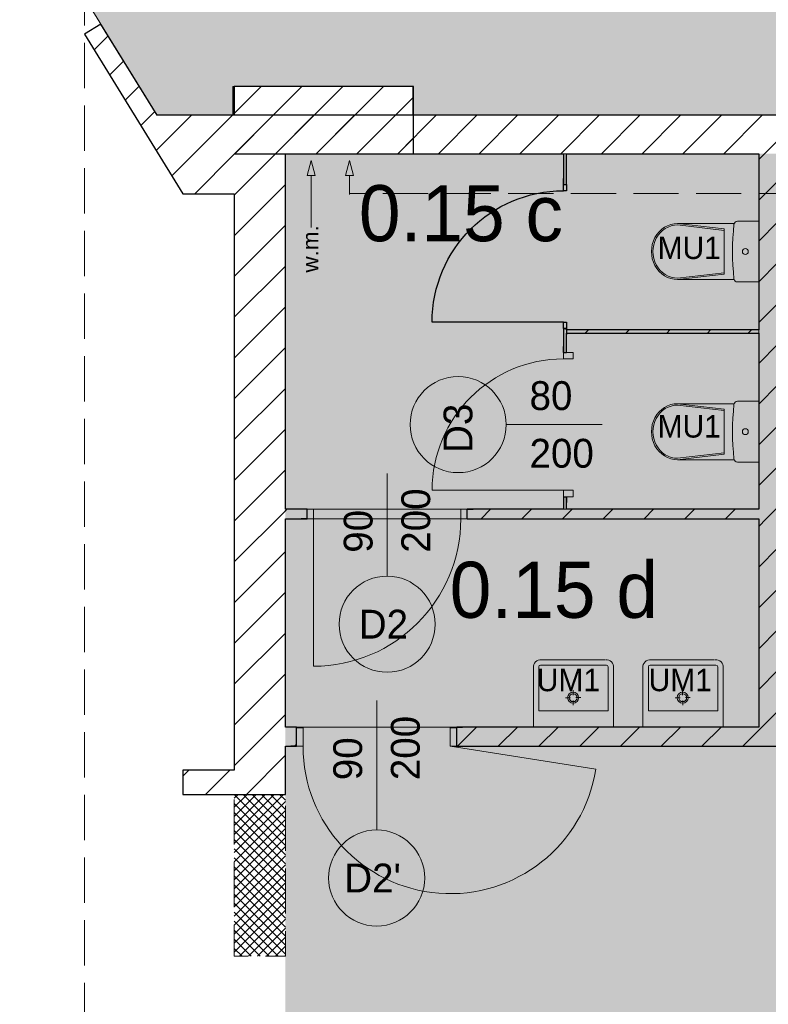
# Model space of a CAD drawing. Header units: millimetres. Extents: x -40063 to 512011, y 350190 to 687060.
# Tile 45 of 256: x 170412 to 175089, y 419499 to 425647. Entities that reach past the tile are written whole.
import ezdxf
from ezdxf.enums import TextEntityAlignment as Align

# ---------------------------------------------------------------- set-up
doc = ezdxf.new("R2010")
doc.units = ezdxf.units.MM
doc.linetypes.add('Krawędzie ukryte', pattern=[391.222223, 282.222223, -109])
doc.layers.get('0').update_dxf_attribs({"color": 8})
for name, color, linetype in [('2D - Ogólne', 8, 'Continuous'), ('Elementy Modelu - Strefy', 8, 'Continuous'), ('Konstrukcja - Ściany zew', 8, 'Continuous'), ('Opisy - Teksty', 8, 'Continuous'), ('Wnętrze - Umeblowanie', 8, 'Continuous')]:
    doc.layers.add(name, color=color, linetype=linetype)
doc.styles.add('GENERATED_STYLE_1', font='arial.ttf')
doc.styles.add('GENERATED_STYLE_2', font='txt')
doc.styles.get("Standard").update_dxf_attribs({"font": 'arial.ttf'})
pattern_1 = [(45, (2007650.3, -1666877.53), (-127.279217, 127.279217), [])]

# ---------------------------------------------------------------- blocks, each defined once
blk = doc.blocks.new('sala 10_0.16_111', base_point=(4447495.1, -2135015.7))
at = {"layer": 'Elementy Modelu - Strefy', "linetype": 'Continuous', "lineweight": 0}
blk.add_hatch(color=255, dxfattribs=at).paths.add_polyline_path([(4445166, -2133184.3), (4445166, -2136610.1), (4446024.3, -2137999.1), (4446498.5, -2137999.1), (4446498.5, -2137819.1), (4447624.9, -2137819.1), (4447624.9, -2137999.1), (4452846, -2137999.1), (4452846, -2133184.3)])
at = {"linetype": 'Continuous', "lineweight": 0, "flags": 1}
for tag in ['ROOM_NAME', 'ROOM_NUMBER', 'ROOM_AREA', 'ROOM_PERIM', 'ROOM_WALLS_SURF', 'ROOM_DOORS_SURF', 'ROOM_WINDS_SURF', 'ROOM_BASELEV', 'ROOM_HEIGHT', 'ROOM_NET_AREA', 'ROOM_REDUCED_AREA', 'ROOM_CALC_AREA', 'ROOM_VOLUME']:
    blk.add_attdef(tag, text='', height=200, dxfattribs=at).set_placement((4447495.1, -2135072.8), align=Align.BOTTOM_LEFT)
at = {"layer": 'Elementy Modelu - Strefy', "color": 5, "lineweight": 13, "insert": (4447040.5, -2134840.7), "char_height": 350, "attachment_point": 1, "style": 'GENERATED_STYLE_2'}
blk.add_mtext('{0.16}', dxfattribs=at)
blk = doc.blocks.new('sala 8_0.15 c_112', base_point=(4447932, -2138610.6))
at = {"layer": 'Elementy Modelu - Strefy', "linetype": 'Continuous', "lineweight": 0}
blk.add_hatch(color=255, dxfattribs=at).paths.add_polyline_path([(4446826, -2138239.1), (4446826, -2138282.7), (4446826, -2140459.1), (4449782.5, -2140459.1), (4449782.5, -2138239.1)])
at = {"linetype": 'Continuous', "lineweight": 0, "flags": 1}
for tag in ['ROOM_NAME', 'ROOM_NUMBER', 'ROOM_AREA', 'ROOM_PERIM', 'ROOM_WALLS_SURF', 'ROOM_DOORS_SURF', 'ROOM_WINDS_SURF', 'ROOM_BASELEV', 'ROOM_HEIGHT', 'ROOM_NET_AREA', 'ROOM_REDUCED_AREA', 'ROOM_CALC_AREA', 'ROOM_VOLUME']:
    blk.add_attdef(tag, text='', height=200, dxfattribs=at).set_placement((4447932, -2138667.7), align=Align.BOTTOM_LEFT)
at = {"layer": 'Elementy Modelu - Strefy', "color": 1, "lineweight": 13, "insert": (4447284.7, -2138435.6), "char_height": 350, "attachment_point": 1, "style": 'GENERATED_STYLE_2'}
blk.add_mtext('{0.15 c}', dxfattribs=at)
blk = doc.blocks.new('sala 8_0.15 d _115', base_point=(4448593.4, -2140978.7))
at = {"layer": 'Elementy Modelu - Strefy', "linetype": 'Continuous', "lineweight": 0}
blk.add_hatch(color=255, dxfattribs=at).paths.add_polyline_path([(4446826, -2140519.1), (4446826, -2141819.1), (4449782.5, -2141819.1), (4449782.5, -2140519.1)])
at = {"linetype": 'Continuous', "lineweight": 0, "flags": 1}
for tag in ['ROOM_NAME', 'ROOM_NUMBER', 'ROOM_AREA', 'ROOM_PERIM', 'ROOM_WALLS_SURF', 'ROOM_DOORS_SURF', 'ROOM_WINDS_SURF', 'ROOM_BASELEV', 'ROOM_HEIGHT', 'ROOM_NET_AREA', 'ROOM_REDUCED_AREA', 'ROOM_CALC_AREA', 'ROOM_VOLUME']:
    blk.add_attdef(tag, text='', height=200, dxfattribs=at).set_placement((4448593.4, -2141035.8), align=Align.BOTTOM_LEFT)
at = {"layer": 'Elementy Modelu - Strefy', "color": 1, "lineweight": 13, "insert": (4447852.2, -2140787), "char_height": 350, "attachment_point": 1, "style": 'GENERATED_STYLE_2'}
blk.add_mtext('{0.15 d }', dxfattribs=at)
blk = doc.blocks.new('Symbol WC 2 16_2')
at = {"layer": 'Wnętrze - Umeblowanie', "color": 7, "linetype": 'Continuous', "lineweight": 5}
for p, q in [((0, 0), (0, 380)), ((0, 380), (132.4, 380)), ((153.6, 364.9), (506.8, 364.9)), ((506.3, 364.9), (215.7, 330.9)), ((506.3, 356), (215.7, 322)), ((215.7, 190), (215.7, 330.9)), ((215.7, 190), (215.7, 49.1)), ((153.8, 15.1), (506.8, 15.1)), ((506.3, 24), (215.7, 58)), ((506.3, 15.1), (215.7, 49.1)), ((0, 0), (132.4, 0))]:
    blk.add_line(p, q, dxfattribs=at)
for centre, major_axis, ratio, start_param, end_param in [((132.4, 357.9), (22.3, 0), 0.989247, 0.100415, 1.570796), ((-1479.8, 190), (1643.4, 0), 0.989247, 6.178217, 6.388032), ((506.3, 190), (0, -166), 0.93174, 0, 3.141593), ((506.8, 190), (0, -174.9), 0.933096, 0, 3.141593), ((132.4, 22.1), (22.3, 0), 0.989247, 4.712389, 6.173785)]:
    blk.add_ellipse(centre, major_axis=major_axis, ratio=ratio, start_param=start_param, end_param=end_param, dxfattribs=at)
blk.add_ellipse((83.6, 190), major_axis=(18.7, 0), ratio=0.989247, dxfattribs=at)
blk = doc.blocks.new('Prosty otwór drzwiowy_7')
at = {"layer": 'Konstrukcja - Ściany zew', "color": 7, "linetype": 'Continuous'}
for p, q in [((-1105, 0), (-1105, -320)), ((1105, 0), (1105, -320))]:
    blk.add_line(p, q, dxfattribs=at)
blk = doc.blocks.new('Ściana_501', base_point=(4446506, -2138239.1))
at = {"layer": 'Konstrukcja - Ściany zew', "linetype": 'Continuous'}
h = blk.add_hatch(dxfattribs=at)
h.set_pattern_fill('Bloczki_ceramiczne', style=0, pattern_type=2)
h.set_pattern_definition(pattern_1)
h.paths.add_polyline_path([(4446826, -2138239.1), (4446506, -2137819.1), (4446506, -2142239.1), (4446826, -2142239.1)])
at = {"layer": 'Konstrukcja - Ściany zew', "color": 7, "linetype": 'Continuous', "flags": 128}
for points in [[(4446506, -2137819.1), (4446506, -2137999.1)], [(4446826, -2140459.1), (4446826, -2138239.1)], [(4446506, -2138489.1), (4446506, -2142089.1)], [(4446826, -2141819.1), (4446826, -2140519.1)], [(4446826, -2142239.1), (4446826, -2141939.1)]]:
    blk.add_lwpolyline(points, dxfattribs=at)
at = {"layer": 'Konstrukcja - Ściany zew', "color": 7, "linetype": 'Continuous', "zscale": 1000, "rotation": 90}
blk.add_blockref('Prosty otwór drzwiowy_7', (4446506, -2143344.1), dxfattribs=at)
blk = doc.blocks.new('Ściana_505', base_point=(4446506, -2138239.1))
at = {"layer": 'Konstrukcja - Ściany zew', "linetype": 'Continuous'}
h = blk.add_hatch(dxfattribs=at)
h.set_pattern_fill('Bloczki_ceramiczne', style=0, pattern_type=2)
h.set_pattern_definition(pattern_1)
h.paths.add_polyline_path([(4446506, -2138239.1), (4452846, -2138239.1), (4452846, -2137999.1), (4446506, -2137999.1)])
at = {"layer": 'Konstrukcja - Ściany zew', "color": 7, "linetype": 'Continuous', "flags": 128}
for points in [[(4452846, -2137999.1), (4446506, -2137999.1)], [(4446506, -2138239.1), (4448562.5, -2138239.1)], [(4448582.5, -2138239.1), (4449782.5, -2138239.1)], [(4449902.5, -2138239.1), (4452846, -2138239.1)]]:
    blk.add_lwpolyline(points, dxfattribs=at)
blk = doc.blocks.new('Ściana_506', base_point=(4446506, -2138239.1))
at = {"layer": 'Konstrukcja - Ściany zew', "linetype": 'Continuous'}
h = blk.add_hatch(dxfattribs=at)
h.set_pattern_fill('Bloczki_ceramiczne', style=0, pattern_type=2)
h.set_pattern_definition(pattern_1)
h.paths.add_polyline_path([(4446826, -2138239.1), (4447626, -2138239.1), (4447626, -2137819.1), (4446506, -2137819.1)])
at = {"layer": 'Konstrukcja - Ściany zew', "color": 7, "linetype": 'Continuous', "flags": 128}
for points in [[(4447626, -2137819.1), (4446506, -2137819.1)], [(4447626, -2138239.1), (4447626, -2137819.1)], [(4446826, -2138239.1), (4447626, -2138239.1)]]:
    blk.add_lwpolyline(points, dxfattribs=at)
blk = doc.blocks.new('Ściana_508', base_point=(4446506, -2142239.1))
at = {"layer": 'Konstrukcja - Ściany zew', "linetype": 'Continuous'}
h = blk.add_hatch(dxfattribs=at)
h.set_pattern_fill('Bloczki_ceramiczne', style=0, pattern_type=2)
h.set_pattern_definition(pattern_1)
h.paths.add_polyline_path([(4446506, -2142089.1), (4446186, -2142089.1), (4446186, -2142239.1), (4446506, -2142239.1)])
at = {"layer": 'Konstrukcja - Ściany zew', "color": 7, "linetype": 'Continuous', "flags": 128}
for points in [[(4446506, -2142089.1), (4446186, -2142089.1)], [(4446186, -2142089.1), (4446186, -2142239.1)], [(4446186, -2142239.1), (4446506, -2142239.1)]]:
    blk.add_lwpolyline(points, dxfattribs=at)
blk = doc.blocks.new('Drzwi 16_44')
at = {"layer": 'Konstrukcja - Ściany zew', "color": 7, "linetype": 'Continuous', "lineweight": 13}
for p, q in [((460, 0), (1368.8, 143.4)), ((-500, 0), (-537, 0)), ((-460, 0), (-500, 0)), ((-500, 0), (-500, -115)), ((-500, 0), (-500, -115)), ((-460, -115), (-460, 0)), ((500, 0), (460, 0)), ((460, 0), (460, -115)), ((500, -115), (500, 0)), ((500, 0), (500, -115)), ((500, 0), (537, 0)), ((-500, -120), (-537, -120)), ((-500, -115), (-460, -115)), ((-500, -115), (-500, -120)), ((460, -115), (500, -115)), ((500, -115), (500, -120)), ((500, -120), (537, -120))]:
    blk.add_line(p, q, dxfattribs=at)
blk.add_arc((460, 0), 920, 8.96421, 180, dxfattribs=at)
blk = doc.blocks.new('Znacznik Wym 16_16')
at = {"layer": 'Konstrukcja - Ściany zew', "color": 7, "linetype": 'Continuous', "lineweight": 13}
blk.add_line((0, 522.3), (0, -242.5), dxfattribs=at)
for start, end in [(0, 180), (180, 0)]:
    blk.add_arc((0, 822.3), 300, start, end, dxfattribs=at)
at = {"layer": 'Konstrukcja - Ściany zew', "color": 7, "lineweight": 13, "char_height": 180, "attachment_point": 7, "style": 'GENERATED_STYLE_2'}
for s, insert, rotation in [("{D2'}", (202.4, 912.3), 180), ('{200}', (-271.5, 211.6), 270), ('{90}', (88.5, 211.6), 270)]:
    blk.add_mtext(s, dxfattribs=dict(at, insert=insert, rotation=rotation))
blk = doc.blocks.new('Drzwi 16_45')
at = {"layer": 'Konstrukcja - Ściany zew', "color": 7, "linetype": 'Continuous', "lineweight": 13}
for p, q in [((460, 0), (1368.8, 143.4)), ((-500, 0), (-537, 0)), ((-460, 0), (-500, 0)), ((-500, 0), (-500, -115)), ((-500, 0), (-500, -115)), ((-460, -115), (-460, 0)), ((500, 0), (460, 0)), ((460, 0), (460, -115)), ((500, -115), (500, 0)), ((500, 0), (500, -115)), ((500, 0), (537, 0)), ((-500, -120), (-537, -120)), ((-500, -115), (-460, -115)), ((-500, -115), (-500, -120)), ((460, -115), (500, -115)), ((500, -115), (500, -120)), ((500, -120), (537, -120))]:
    blk.add_line(p, q, dxfattribs=at)
blk.add_arc((460, 0), 920, 8.96421, 180, dxfattribs=at)
blk = doc.blocks.new('Znacznik Wym 16_17')
at = {"layer": 'Konstrukcja - Ściany zew', "color": 7, "linetype": 'Continuous', "lineweight": 13}
blk.add_line((0, 522.3), (0, -286.2), dxfattribs=at)
for start, end in [(0, 180), (180, 0)]:
    blk.add_arc((0, 822.3), 300, start, end, dxfattribs=at)
at = {"layer": 'Konstrukcja - Ściany zew', "color": 7, "lineweight": 13, "char_height": 180, "attachment_point": 7, "style": 'GENERATED_STYLE_2'}
for s, insert, rotation in [("{D2'}", (202.4, 912.3), 180), ('{200}', (-271.5, 211.6), 270), ('{90}', (88.5, 211.6), 270)]:
    blk.add_mtext(s, dxfattribs=dict(at, insert=insert, rotation=rotation))
blk = doc.blocks.new('Ściana_513', base_point=(4452846, -2141939.1))
at = {"layer": 'Konstrukcja - Ściany zew', "linetype": 'Continuous'}
h = blk.add_hatch(dxfattribs=at)
h.set_pattern_fill('Bloczki_ceramiczne', style=0, pattern_type=2)
h.set_pattern_definition(pattern_1)
h.paths.add_polyline_path([(4446896, -2141819.1), (4446826, -2141819.1), (4446826, -2141939.1), (4446896, -2141939.1), (4446896, -2141824.1)])
h = blk.add_hatch(dxfattribs=at)
h.set_pattern_fill('Bloczki_ceramiczne', style=0, pattern_type=2)
h.set_pattern_definition(pattern_1)
h.paths.add_polyline_path([(4451776, -2141819.1), (4447896, -2141819.1), (4447896, -2141824.1), (4447896, -2141939.1), (4451776, -2141939.1), (4451776, -2141824.1)])
h = blk.add_hatch(dxfattribs=at)
h.set_pattern_fill('Bloczki_ceramiczne', style=0, pattern_type=2)
h.set_pattern_definition(pattern_1)
h.paths.add_polyline_path([(4452846, -2141819.1), (4452776, -2141819.1), (4452776, -2141824.1), (4452776, -2141939.1), (4452846, -2141939.1)])
at = {"layer": 'Konstrukcja - Ściany zew', "color": 7, "linetype": 'Continuous'}
for p, q in [((4446896, -2141819.1), (4446859, -2141819.1)), ((4446896, -2141824.1), (4446896, -2141819.1)), ((4446896, -2141939.1), (4446896, -2141824.1)), ((4447896, -2141819.1), (4447933, -2141819.1)), ((4447896, -2141824.1), (4447896, -2141819.1)), ((4447896, -2141939.1), (4447896, -2141824.1)), ((4451776, -2141819.1), (4451739, -2141819.1)), ((4451776, -2141824.1), (4451776, -2141819.1)), ((4451776, -2141939.1), (4451776, -2141824.1)), ((4452776, -2141819.1), (4452813, -2141819.1)), ((4452776, -2141824.1), (4452776, -2141819.1)), ((4452776, -2141939.1), (4452776, -2141824.1)), ((4446896, -2141939.1), (4446859, -2141939.1)), ((4447896, -2141939.1), (4447933, -2141939.1)), ((4451776, -2141939.1), (4451739, -2141939.1)), ((4452776, -2141939.1), (4452813, -2141939.1))]:
    blk.add_line(p, q, dxfattribs=at)
at = {"layer": 'Konstrukcja - Ściany zew', "color": 7, "linetype": 'Continuous', "flags": 128}
for points in [[(4446896, -2141819.1), (4446826, -2141819.1)], [(4449782.5, -2141819.1), (4447896, -2141819.1)], [(4451776, -2141819.1), (4449902.5, -2141819.1)], [(4452846, -2141819.1), (4452776, -2141819.1)], [(4446826, -2141939.1), (4446896, -2141939.1)], [(4447896, -2141939.1), (4451776, -2141939.1)], [(4452776, -2141939.1), (4452846, -2141939.1)]]:
    blk.add_lwpolyline(points, dxfattribs=at)
at = {"layer": 'Konstrukcja - Ściany zew', "color": 7, "lineweight": 13, "rotation": 180}
for name, p in [('Znacznik Wym 16_17', (4447396, -2141939.1)), ('Znacznik Wym 16_16', (4452276, -2141939.1))]:
    blk.add_blockref(name, p, dxfattribs=at)
at = {"layer": 'Konstrukcja - Ściany zew', "color": 7, "linetype": 'Continuous', "lineweight": 13, "xscale": -1, "zscale": 1000, "rotation": 180}
blk.add_blockref('Drzwi 16_45', (4447396, -2141939.1), dxfattribs=at)
at = {"layer": 'Konstrukcja - Ściany zew', "color": 7, "linetype": 'Continuous', "lineweight": 13, "zscale": 1000, "rotation": 180}
blk.add_blockref('Drzwi 16_44', (4452276, -2141939.1), dxfattribs=at)
blk = doc.blocks.new('Ściana_514', base_point=(4449782.5, -2139359.1))
at = {"layer": 'Konstrukcja - Ściany zew', "linetype": 'Continuous'}
h = blk.add_hatch(dxfattribs=at)
h.set_pattern_fill('Bloczki_ceramiczne', style=0, pattern_type=2)
h.set_pattern_definition(pattern_1)
h.paths.add_polyline_path([(4449782.5, -2139339.1), (4448582.5, -2139339.1), (4448582.5, -2139359.1), (4449782.5, -2139359.1)])
at = {"layer": 'Konstrukcja - Ściany zew', "color": 7, "linetype": 'Continuous', "flags": 128}
for points in [[(4449782.5, -2139339.1), (4448582.5, -2139339.1)], [(4448582.5, -2139359.1), (4449782.5, -2139359.1)]]:
    blk.add_lwpolyline(points, dxfattribs=at)
blk = doc.blocks.new('Ściana_515', base_point=(4449782.5, -2138239.1))
at = {"layer": 'Konstrukcja - Ściany zew', "linetype": 'Continuous'}
h = blk.add_hatch(dxfattribs=at)
h.set_pattern_fill('Bloczki_ceramiczne', style=0, pattern_type=2)
h.set_pattern_definition(pattern_1)
h.paths.add_polyline_path([(4449902.5, -2138239.1), (4449782.5, -2138239.1), (4449782.5, -2140459.1), (4449902.5, -2140459.1)])
h = blk.add_hatch(dxfattribs=at)
h.set_pattern_fill('Bloczki_ceramiczne', style=0, pattern_type=2)
h.set_pattern_definition(pattern_1)
h.paths.add_polyline_path([(4449902.5, -2140519.1), (4449782.5, -2140519.1), (4449782.5, -2141819.1), (4449902.5, -2141819.1)])
at = {"layer": 'Konstrukcja - Ściany zew', "color": 7, "linetype": 'Continuous', "flags": 128}
for points in [[(4449782.5, -2138239.1), (4449782.5, -2139339.1)], [(4449902.5, -2140459.1), (4449902.5, -2138239.1)], [(4449782.5, -2139359.1), (4449782.5, -2140459.1)], [(4449782.5, -2140519.1), (4449782.5, -2141819.1)], [(4449902.5, -2141819.1), (4449902.5, -2140519.1)]]:
    blk.add_lwpolyline(points, dxfattribs=at)
blk = doc.blocks.new('Ściana_526', base_point=(4446186, -2138489.1))
at = {"layer": 'Konstrukcja - Ściany zew', "linetype": 'Continuous'}
h = blk.add_hatch(dxfattribs=at)
h.set_pattern_fill('Bloczki_ceramiczne', style=0, pattern_type=2)
h.set_pattern_definition(pattern_1)
h.paths.add_polyline_path([(4446186, -2138489.1), (4446506, -2138489.1), (4446506, -2137999.1), (4446024.3, -2137999.1)])
at = {"layer": 'Konstrukcja - Ściany zew', "color": 7, "linetype": 'Continuous', "flags": 128}
for points in [[(4446506, -2137999.1), (4446024.3, -2137999.1)], [(4446186, -2138489.1), (4446506, -2138489.1)]]:
    blk.add_lwpolyline(points, dxfattribs=at)
blk = doc.blocks.new('Drzwi 16_53')
at = {"layer": 'Konstrukcja - Ściany zew', "color": 7, "linetype": 'Continuous', "lineweight": 13}
for p, q in [((460, 0), (460, 920)), ((-500, 0), (-537, 0)), ((-460, 0), (-500, 0)), ((-500, 0), (-500, -60)), ((-500, 0), (-500, -60)), ((-460, -60), (-460, 0)), ((500, 0), (460, 0)), ((460, 0), (460, -60)), ((500, -60), (500, 0)), ((500, 0), (500, -60)), ((500, 0), (537, 0)), ((-500, -60), (-537, -60)), ((-500, -60), (-460, -60)), ((460, -60), (500, -60)), ((500, -60), (537, -60))]:
    blk.add_line(p, q, dxfattribs=at)
blk.add_arc((460, 0), 920, 90, 180, dxfattribs=at)
blk = doc.blocks.new('Znacznik Wym 16_22')
at = {"layer": 'Konstrukcja - Ściany zew', "color": 7, "linetype": 'Continuous', "lineweight": 13}
blk.add_line((0, 357.5), (0, -283.1), dxfattribs=at)
for start, end in [(0, 180), (180, 0)]:
    blk.add_arc((0, 657.5), 300, start, end, dxfattribs=at)
at = {"layer": 'Konstrukcja - Ściany zew', "color": 7, "lineweight": 13, "char_height": 180, "attachment_point": 7, "style": 'GENERATED_STYLE_2'}
for s, insert, rotation in [('{D2}', (177, 747.5), 180), ('{200}', (-271.5, 211.6), 270), ('{90}', (88.5, 211.6), 270)]:
    blk.add_mtext(s, dxfattribs=dict(at, insert=insert, rotation=rotation))
blk = doc.blocks.new('Drzwi 16_54')
at = {"layer": 'Konstrukcja - Ściany zew', "color": 7, "linetype": 'Continuous', "lineweight": 13}
for p, q in [((460, 0), (460, 920)), ((-500, 0), (-537, 0)), ((-460, 0), (-500, 0)), ((-500, 0), (-500, -60)), ((-500, 0), (-500, -60)), ((-460, -60), (-460, 0)), ((500, 0), (460, 0)), ((460, 0), (460, -60)), ((500, -60), (500, 0)), ((500, 0), (500, -60)), ((500, 0), (537, 0)), ((-500, -60), (-537, -60)), ((-500, -60), (-460, -60)), ((460, -60), (500, -60)), ((500, -60), (537, -60))]:
    blk.add_line(p, q, dxfattribs=at)
blk.add_arc((460, 0), 920, 90, 180, dxfattribs=at)
blk = doc.blocks.new('Znacznik Wym 16_23')
at = {"layer": 'Konstrukcja - Ściany zew', "color": 7, "linetype": 'Continuous', "lineweight": 13}
blk.add_line((0, 357.5), (0, -283.1), dxfattribs=at)
for start, end in [(0, 180), (180, 0)]:
    blk.add_arc((0, 657.5), 300, start, end, dxfattribs=at)
at = {"layer": 'Konstrukcja - Ściany zew', "color": 7, "lineweight": 13, "char_height": 180, "attachment_point": 7, "style": 'GENERATED_STYLE_2'}
for s, insert, rotation in [('{D2}', (177, 747.5), 180), ('{200}', (-271.5, 211.6), 270), ('{90}', (88.5, 211.6), 270)]:
    blk.add_mtext(s, dxfattribs=dict(at, insert=insert, rotation=rotation))
blk = doc.blocks.new('Ściana_530', base_point=(4452846, -2140459.1))
at = {"layer": 'Konstrukcja - Ściany zew', "linetype": 'Continuous'}
h = blk.add_hatch(dxfattribs=at)
h.set_pattern_fill('Bloczki_ceramiczne', style=0, pattern_type=2)
h.set_pattern_definition(pattern_1)
h.paths.add_polyline_path([(4446826, -2140459.1), (4446826, -2140519.1), (4446961.3, -2140519.1), (4446961.3, -2140459.1)])
h = blk.add_hatch(dxfattribs=at)
h.set_pattern_fill('Bloczki_ceramiczne', style=0, pattern_type=2)
h.set_pattern_definition(pattern_1)
h.paths.add_polyline_path([(4447961.3, -2140459.1), (4447961.3, -2140519.1), (4451776, -2140519.1), (4451776, -2140459.1)])
h = blk.add_hatch(dxfattribs=at)
h.set_pattern_fill('Bloczki_ceramiczne', style=0, pattern_type=2)
h.set_pattern_definition(pattern_1)
h.paths.add_polyline_path([(4452776, -2140519.1), (4452846, -2140519.1), (4452846, -2140459.1), (4452776, -2140459.1)])
at = {"layer": 'Konstrukcja - Ściany zew', "color": 7, "linetype": 'Continuous'}
for p, q in [((4446961.3, -2140459.1), (4446924.3, -2140459.1)), ((4446961.3, -2140519.1), (4446961.3, -2140459.1)), ((4447961.3, -2140459.1), (4447998.3, -2140459.1)), ((4447961.3, -2140519.1), (4447961.3, -2140459.1)), ((4451776, -2140459.1), (4451739, -2140459.1)), ((4451776, -2140519.1), (4451776, -2140459.1)), ((4452776, -2140459.1), (4452813, -2140459.1)), ((4452776, -2140519.1), (4452776, -2140459.1)), ((4446961.3, -2140519.1), (4446924.3, -2140519.1)), ((4447961.3, -2140519.1), (4447998.3, -2140519.1)), ((4451776, -2140519.1), (4451739, -2140519.1)), ((4452776, -2140519.1), (4452813, -2140519.1))]:
    blk.add_line(p, q, dxfattribs=at)
at = {"layer": 'Konstrukcja - Ściany zew', "color": 7, "linetype": 'Continuous', "flags": 128}
for points in [[(4446961.3, -2140459.1), (4446826, -2140459.1)], [(4448562.5, -2140459.1), (4447961.3, -2140459.1)], [(4449782.5, -2140459.1), (4448582.5, -2140459.1)], [(4451102.8, -2140459.1), (4449902.5, -2140459.1)], [(4451776, -2140459.1), (4451122.8, -2140459.1)], [(4452846, -2140459.1), (4452776, -2140459.1)], [(4446826, -2140519.1), (4446961.3, -2140519.1)], [(4447961.3, -2140519.1), (4449782.5, -2140519.1)], [(4449902.5, -2140519.1), (4451776, -2140519.1)], [(4452776, -2140519.1), (4452846, -2140519.1)]]:
    blk.add_lwpolyline(points, dxfattribs=at)
at = {"layer": 'Konstrukcja - Ściany zew', "color": 7, "lineweight": 13, "rotation": 180}
for name, p in [('Znacznik Wym 16_22', (4447461.3, -2140519.1)), ('Znacznik Wym 16_23', (4452276, -2140519.1))]:
    blk.add_blockref(name, p, dxfattribs=at)
at = {"layer": 'Konstrukcja - Ściany zew', "color": 7, "linetype": 'Continuous', "lineweight": 13, "zscale": 1000, "rotation": 180}
blk.add_blockref('Drzwi 16_53', (4447461.3, -2140519.1), dxfattribs=at)
at = {"layer": 'Konstrukcja - Ściany zew', "color": 7, "linetype": 'Continuous', "lineweight": 13, "xscale": -1, "zscale": 1000, "rotation": 180}
blk.add_blockref('Drzwi 16_54', (4452276, -2140519.1), dxfattribs=at)
blk = doc.blocks.new('Drzwi 16_55')
at = {"layer": 'Konstrukcja - Ściany zew', "color": 7, "linetype": 'Continuous', "lineweight": 13}
for p, q in [((410, 0), (410, 820)), ((-450, 0), (-487, 0)), ((-410, 0), (-450, 0)), ((-450, 0), (-450, -60)), ((-450, 0), (-450, -20)), ((-410, -60), (-410, 0)), ((450, 0), (410, 0)), ((410, 0), (410, -60)), ((450, -60), (450, 0)), ((450, 0), (450, -20)), ((450, 0), (487, 0)), ((-450, -20), (-487, -20)), ((-450, -60), (-410, -60)), ((410, -60), (450, -60)), ((450, -20), (487, -20))]:
    blk.add_line(p, q, dxfattribs=at)
blk.add_arc((410, 0), 820, 90, 180, dxfattribs=at)
blk = doc.blocks.new('Znacznik Wym 16_24')
at = {"layer": 'Konstrukcja - Ściany zew', "color": 7, "linetype": 'Continuous', "lineweight": 13}
blk.add_line((0, -377.5), (0, 223.1), dxfattribs=at)
for start, end in [(0, 180), (180, 0)]:
    blk.add_arc((0, -677.5), 300, start, end, dxfattribs=at)
at = {"layer": 'Konstrukcja - Ściany zew', "color": 7, "lineweight": 13, "char_height": 180, "attachment_point": 7, "style": 'GENERATED_STYLE_2'}
for s, insert, rotation in [('{200}', (271.5, -231.6), 90), ('{80}', (-88.5, -231.6), 90), ('{D3}', (177, -586), 180)]:
    blk.add_mtext(s, dxfattribs=dict(at, insert=insert, rotation=rotation))
blk = doc.blocks.new('Drzwi 16_56')
at = {"layer": 'Konstrukcja - Ściany zew', "color": 7, "linetype": 'Continuous'}
for p, q in [((410, 0), (410, 820)), ((-450, 0), (-487, 0)), ((-410, 0), (-450, 0)), ((-450, 0), (-450, -20)), ((-450, 0), (-450, -20)), ((-410, -20), (-410, 0)), ((450, 0), (410, 0)), ((410, 0), (410, -20)), ((450, -20), (450, 0)), ((450, 0), (450, -20)), ((450, 0), (487, 0)), ((-450, -20), (-487, -20)), ((-450, -20), (-410, -20)), ((410, -20), (450, -20)), ((450, -20), (487, -20))]:
    blk.add_line(p, q, dxfattribs=at)
blk.add_arc((410, 0), 820, 90, 180, dxfattribs=at)
blk = doc.blocks.new('Ściana_531', base_point=(4448582.5, -2138239.1))
at = {"layer": 'Konstrukcja - Ściany zew', "linetype": 'Continuous'}
h = blk.add_hatch(dxfattribs=at)
h.set_pattern_fill('Bloczki_ceramiczne', style=0, pattern_type=2)
h.set_pattern_definition(pattern_1)
h.paths.add_polyline_path([(4448562.5, -2138239.1), (4448562.5, -2138430.5), (4448582.5, -2138430.5), (4448582.5, -2138239.1)])
h = blk.add_hatch(dxfattribs=at)
h.set_pattern_fill('Bloczki_ceramiczne', style=0, pattern_type=2)
h.set_pattern_definition(pattern_1)
h.paths.add_polyline_path([(4448562.5, -2139480.5), (4448582.5, -2139480.5), (4448582.5, -2139330.5), (4448562.5, -2139330.5)])
h = blk.add_hatch(dxfattribs=at)
h.set_pattern_fill('Bloczki_ceramiczne', style=0, pattern_type=2)
h.set_pattern_definition(pattern_1)
h.paths.add_polyline_path([(4448562.5, -2140459.1), (4448582.5, -2140459.1), (4448582.5, -2140380.5), (4448562.5, -2140380.5)])
at = {"layer": 'Konstrukcja - Ściany zew', "color": 7, "linetype": 'Continuous'}
for p, q in [((4448562.5, -2138430.5), (4448562.5, -2138393.5)), ((4448582.5, -2138430.5), (4448582.5, -2138393.5)), ((4448562.5, -2138430.5), (4448582.5, -2138430.5)), ((4448562.5, -2139330.5), (4448562.5, -2139367.5)), ((4448562.5, -2139330.5), (4448582.5, -2139330.5)), ((4448582.5, -2139330.5), (4448582.5, -2139367.5)), ((4448562.5, -2139480.5), (4448562.5, -2139443.5)), ((4448562.5, -2139480.5), (4448582.5, -2139480.5)), ((4448582.5, -2139480.5), (4448582.5, -2139443.5)), ((4448562.5, -2140380.5), (4448562.5, -2140417.5)), ((4448562.5, -2140380.5), (4448582.5, -2140380.5)), ((4448582.5, -2140380.5), (4448582.5, -2140417.5))]:
    blk.add_line(p, q, dxfattribs=at)
at = {"layer": 'Konstrukcja - Ściany zew', "color": 7, "linetype": 'Continuous', "flags": 128}
for points in [[(4448562.5, -2138239.1), (4448562.5, -2138430.5)], [(4448582.5, -2138430.5), (4448582.5, -2138239.1)], [(4448562.5, -2139330.5), (4448562.5, -2139480.5)], [(4448582.5, -2139339.1), (4448582.5, -2139330.5)], [(4448582.5, -2139480.5), (4448582.5, -2139359.1)], [(4448562.5, -2140380.5), (4448562.5, -2140459.1)], [(4448582.5, -2140459.1), (4448582.5, -2140380.5)]]:
    blk.add_lwpolyline(points, dxfattribs=at)
at = {"layer": 'Konstrukcja - Ściany zew', "color": 7, "linetype": 'Continuous', "xscale": -1, "zscale": 1000, "rotation": 90}
blk.add_blockref('Drzwi 16_56', (4448562.5, -2138880.5), dxfattribs=at)
at = {"layer": 'Konstrukcja - Ściany zew', "color": 7, "linetype": 'Continuous', "lineweight": 13, "xscale": -1, "zscale": 1000, "rotation": 90}
blk.add_blockref('Drzwi 16_55', (4448562.5, -2139930.5), dxfattribs=at)
at = {"layer": 'Konstrukcja - Ściany zew', "color": 7, "lineweight": 13, "rotation": 270}
blk.add_blockref('Znacznik Wym 16_24', (4448582.5, -2139930.5), dxfattribs=at)
blk = doc.blocks.new('Ściana_541', base_point=(4446186, -2138489.1))
at = {"layer": 'Konstrukcja - Ściany zew', "linetype": 'Continuous'}
h = blk.add_hatch(dxfattribs=at)
h.set_pattern_fill('Bloczki_ceramiczne', style=0, pattern_type=2)
h.set_pattern_definition(pattern_1)
h.paths.add_polyline_path([(4446024.3, -2137999.1), (4445672.9, -2137430.4), (4445570.8, -2137493.5), (4446186, -2138489.1)])
at = {"layer": 'Konstrukcja - Ściany zew', "color": 7, "linetype": 'Continuous', "flags": 128}
for points in [[(4445672.9, -2137430.4), (4445570.8, -2137493.5)], [(4446024.3, -2137999.1), (4445672.9, -2137430.4)], [(4445570.8, -2137493.5), (4446186, -2138489.1)]]:
    blk.add_lwpolyline(points, dxfattribs=at)
blk = doc.blocks.new('Linia_171', base_point=(4446987.6, -2138700.4))
at = {"layer": '2D - Ogólne', "linetype": 'Continuous', "lineweight": 13}
blk.add_hatch(color=7, dxfattribs=at).paths.add_polyline_path([(4446987.6, -2138282.3), (4446962.6, -2138375.7), (4447012.6, -2138375.7)])
at = {"layer": '2D - Ogólne', "color": 7, "linetype": 'Continuous', "lineweight": 13}
for p, q in [((4446987.6, -2138282.3), (4446962.6, -2138375.7)), ((4446987.6, -2138282.3), (4447012.6, -2138375.7)), ((4447012.6, -2138375.7), (4446962.6, -2138375.7)), ((4446987.6, -2138700.4), (4446987.6, -2138375.7))]:
    blk.add_line(p, q, dxfattribs=at)
blk = doc.blocks.new('Linia_172', base_point=(4447225.4, -2138494.4))
at = {"layer": '2D - Ogólne', "linetype": 'Continuous', "lineweight": 13}
blk.add_hatch(color=7, dxfattribs=at).paths.add_polyline_path([(4447225.4, -2138282.3), (4447200.4, -2138375.7), (4447250.4, -2138375.7)])
at = {"layer": '2D - Ogólne', "color": 7, "linetype": 'Continuous', "lineweight": 13}
for p, q in [((4447225.4, -2138282.3), (4447200.4, -2138375.7)), ((4447225.4, -2138282.3), (4447250.4, -2138375.7)), ((4447250.4, -2138375.7), (4447200.4, -2138375.7)), ((4447225.4, -2138494.4), (4447225.4, -2138375.7))]:
    blk.add_line(p, q, dxfattribs=at)

msp = doc.modelspace()

# ---------------------------------------------------------------- hatches: boundary and pattern name
at = {"layer": 'Konstrukcja - Ściany zew', "linetype": 'Continuous', "lineweight": 0}
msp.add_hatch(color=46, dxfattribs=at).paths.add_polyline_path([(172072.3447, 424809.96512), (178092.34417, 424809.96512), (178092.34417, 421229.96512), (178092.34417, 418419.96512), (172872.3447, 418419.96512), (172872.3447, 418599.96512), (172072.3447, 418599.96512)])
at = {"layer": 'Konstrukcja - Ściany zew', "linetype": 'Continuous', "lineweight": 13}
h = msp.add_hatch(dxfattribs=at)
h.set_pattern_fill('Siatka_5x5_ukośna_kopia', color=3, style=0, pattern_type=2)
h.set_pattern_definition([(45, (-2267103.366, 896171.493), (-28.28427125, 28.28427125), []), (135, (-2267103.366, 896171.493), (28.28427125, 28.28427125), [])])
h.paths.add_polyline_path([(171752.3447, 420809.96512), (172072.3447, 420809.96512), (172072.3447, 419799.47952), (171752.3447, 419799.47952)])

# ---------------------------------------------------------------- linework, layer by layer
at = {"layer": '2D - Ogólne', "linetype": 'Continuous'}
for p, q in [((171752.3447, 425049.96512), (171752.3447, 425229.96512)), ((172871.26373, 425049.96512), (172871.26373, 425229.96512))]:
    msp.add_line(p, q, dxfattribs=at)
at = {"layer": '2D - Ogólne', "color": 12, "linetype": 'Krawędzie ukryte', "lineweight": 13}
msp.add_line((175311.04614, 424560.68912), (172471.72869, 424560.68912), dxfattribs=at)
at = {"layer": 'Elementy Modelu - Strefy', "color": 255, "linetype": 'Continuous', "lineweight": 0, "flags": 128}
for points in [[(170412.3447, 429864.72018), (178092.34417, 429864.72018), (178092.34417, 425049.96512), (172871.26373, 425049.96512), (172871.26373, 425229.96512), (171744.852, 425229.96512), (171744.852, 425049.96512), (171270.62765, 425049.96512), (170412.3447, 426438.96531)], [(172072.3447, 424809.96512), (175028.83943, 424809.96512), (175028.83943, 422589.96512), (172072.3447, 422589.96512), (172072.3447, 424766.30389)], [(172072.3447, 422529.96512), (175028.83943, 422529.96512), (175028.83943, 421229.96512), (172072.3447, 421229.96512)]]:
    msp.add_lwpolyline(points, close=True, dxfattribs=at)
at = {"layer": 'Konstrukcja - Ściany zew', "color": 1, "linetype": 'Continuous', "lineweight": 13}
for p, q in [((173671.45295, 421649.96512), (174067.99143, 421649.96512)), ((174355.97775, 421649.96512), (174752.51623, 421649.96512)), ((173868.97434, 421429.77446), (173868.97434, 421460.61408)), ((174553.49914, 421429.77446), (174553.49914, 421460.61408)), ((173853.19387, 421412.49829), (173822.35426, 421412.49829)), ((173870.47005, 421396.71782), (173870.47005, 421365.87821)), ((173886.25051, 421413.994), (173917.09013, 421413.994)), ((174537.71867, 421412.49829), (174506.87905, 421412.49829)), ((174554.99484, 421396.71782), (174554.99484, 421365.87821)), ((174570.77531, 421413.994), (174601.61493, 421413.994))]:
    msp.add_line(p, q, dxfattribs=at)
at = {"layer": 'Konstrukcja - Ściany zew', "color": 6, "linetype": 'Krawędzie ukryte', "lineweight": 15, "flags": 128}
msp.add_lwpolyline([(170817.15794, 435378.03637), (200798.04652, 435378.03637), (200798.04652, 410789.96512), (170817.15794, 410789.96512)], close=True, dxfattribs=at)
at = {"layer": 'Konstrukcja - Ściany zew', "color": 1, "linetype": 'Continuous', "lineweight": 13, "flags": 128}
for points in [[(173621.45295, 421611.63385), (173621.45295, 421229.96512), (174121.45295, 421229.96512), (174121.45295, 421599.96512)], [(174087.95295, 421606.4114), (174087.95295, 421332.33083), (173654.95295, 421332.33083), (173654.95295, 421606.4114)], [(173665.61859, 421616.48265), (174077.28732, 421616.48265)], [(174305.97775, 421611.63385), (174305.97775, 421229.96512), (174805.97775, 421229.96512), (174805.97775, 421599.96512)], [(174772.47775, 421606.4114), (174772.47775, 421332.33083), (174339.47775, 421332.33083), (174339.47775, 421606.4114)], [(174350.14338, 421616.48265), (174761.81212, 421616.48265)]]:
    msp.add_lwpolyline(points, dxfattribs=at)
at = {"layer": 'Konstrukcja - Ściany zew', "color": 3, "linetype": 'Krawędzie ukryte', "lineweight": 13, "flags": 128}
msp.add_lwpolyline([(171752.3447, 420809.96512), (172072.3447, 420809.96512), (172072.3447, 419799.47952), (171752.3447, 419799.47952)], close=True, dxfattribs=at)
at = {"layer": 'Konstrukcja - Ściany zew', "color": 1, "linetype": 'Continuous', "lineweight": 13}
for centre, radius in [((173869.72219, 421413.24614), 34.39054), ((173869.72219, 421413.24614), 24.52425), ((174554.24699, 421413.24614), 34.39054), ((174554.24699, 421413.24614), 24.52425)]:
    msp.add_circle(centre, radius, dxfattribs=at)
for centre, radius, start, end in [((173665.61859, 421605.79948), 44.54933, 82.474687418, 187.525312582), ((173665.61859, 421605.79948), 10.68317, 90, 176.716377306), ((174077.28732, 421605.79948), 44.54933, 352.474687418, 97.525312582), ((174077.28732, 421605.79948), 10.68317, 3.283622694, 90), ((174350.14338, 421605.79948), 44.54933, 82.474687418, 187.525312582), ((174350.14338, 421605.79948), 10.68317, 90, 176.716377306), ((174761.81212, 421605.79948), 44.54933, 352.474687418, 97.525312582), ((174761.81212, 421605.79948), 10.68317, 3.283622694, 90)]:
    msp.add_arc(centre, radius, start, end, dxfattribs=at)

# ---------------------------------------------------------------- block references
at = {"layer": '2D - Ogólne', "color": 7, "linetype": 'Continuous', "lineweight": 13}
for name, p in [('Linia_171', (172233.93993, 424348.66433)), ('Linia_172', (172471.72869, 424554.64701))]:
    msp.add_blockref(name, p, dxfattribs=at)
at = {"layer": 'Elementy Modelu - Strefy', "color": 5, "linetype": 'Continuous', "lineweight": 13}
msp.add_blockref('sala 10_0.16_111', (172741.46144, 428033.35396), dxfattribs=at)
at = {"layer": 'Elementy Modelu - Strefy', "color": 1, "linetype": 'Continuous', "lineweight": 13}
for name, p in [('sala 8_0.15 c_112', (173178.3721, 424438.44292)), ('sala 8_0.15 d _115', (173839.76767, 422070.36558))]:
    msp.add_blockref(name, p, dxfattribs=at)
at = {"layer": 'Konstrukcja - Ściany zew', "color": 7}
for name, p in [('Ściana_541', (171432.3447, 424559.96512)), ('Ściana_501', (171752.3447, 424809.96512)), ('Ściana_506', (171752.3447, 424809.96512)), ('Ściana_526', (171432.3447, 424559.96512)), ('Ściana_505', (171752.3447, 424809.96512)), ('Ściana_531', (173828.83943, 424809.96512)), ('Ściana_515', (175028.83943, 424809.96512)), ('Ściana_514', (175028.83943, 423689.96512)), ('Ściana_530', (178092.34417, 422589.96512)), ('Ściana_513', (178092.34417, 421109.96512)), ('Ściana_508', (171752.3447, 420809.96512))]:
    msp.add_blockref(name, p, dxfattribs=at)
at = {"layer": 'Wnętrze - Umeblowanie', "color": 7, "linetype": 'Continuous', "lineweight": 13, "xscale": -1, "zscale": 1000}
for p in [(175028.83943, 424009.04682), (175028.83943, 422884.34083)]:
    msp.add_blockref('Symbol WC 2 16_2', p, dxfattribs=at)

# ---------------------------------------------------------------- texts
at = {"layer": 'Opisy - Teksty', "color": 12, "linetype": 'Continuous', "lineweight": 13, "insert": (172178.22541, 424067.99112), "char_height": 100, "attachment_point": 1, "rotation": 90, "style": 'GENERATED_STYLE_1'}
msp.add_mtext('{w.m.}', dxfattribs=at)
at = {"layer": 'Opisy - Teksty', "color": 102, "linetype": 'Continuous', "lineweight": 13, "char_height": 140, "attachment_point": 1, "style": 'GENERATED_STYLE_2'}
for s, insert in [('{MU1 }', (174397.18421, 424292.37521)), ('{MU1 }', (174397.18421, 423177.63559)), ('{UM1 }', (173642.35297, 421593.90059)), ('{UM1 }', (174341.08084, 421593.90059))]:
    msp.add_mtext(s, dxfattribs=dict(at, insert=insert))

doc.saveas('drawing.dxf')
